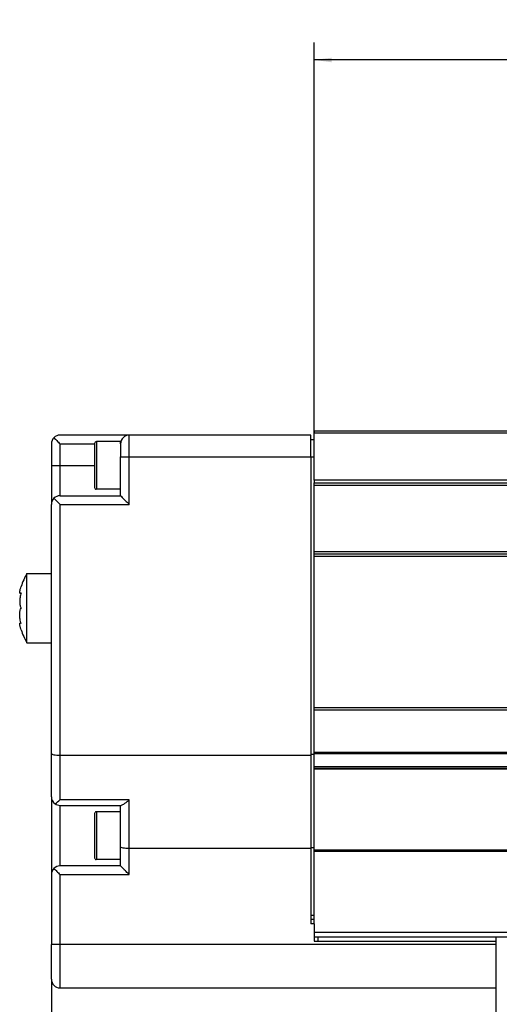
# Model space of a CAD drawing. Header units: inches. Extents: x -235 to 4216, y -109 to 485.
# Tile 5 of 31: x -104 to -49, y 191 to 305. Entities that reach past the tile are written whole.
import ezdxf

# ---------------------------------------------------------------- set-up
doc = ezdxf.new("R2010")
doc.units = ezdxf.units.IN
doc.layers.add('1', color=7, linetype='Continuous')
doc.styles.add('CONVERTER_11', font='txt.shx', dxfattribs={"width": 0.9})
doc.dimstyles.new('ME10_DIM_32', dxfattribs={"dimtxt": 2, "dimasz": 2, "dimexe": 2, "dimexo": 0, "dimgap": 2, "dimtad": 1, "dimdsep": 46, "dimtxsty": 'CONVERTER_11', "dimsah": 1, "dimcen": 0.09, "dimclrd": 2, "dimclre": 2, "dimclrt": 2, "dimadec": 0, "dimazin": 0, "dimtfac": 1, "dimtdec": 4, "dimtix": 1, "dimtmove": 0, "dimatfit": 3, "dimfxl": 1, "dimtolj": 1, "dimtzin": 0, "dimarcsym": 0})
doc.dimstyles.new('ME10_DIM_36', dxfattribs={"dimtxt": 2, "dimasz": 2, "dimexe": 2, "dimexo": 0, "dimgap": 2, "dimtad": 1, "dimdsep": 46, "dimtxsty": 'CONVERTER_11', "dimsah": 1, "dimcen": 0.09, "dimclrd": 2, "dimclre": 2, "dimclrt": 2, "dimadec": 0, "dimazin": 0, "dimtfac": 1, "dimtdec": 4, "dimtix": 1, "dimtmove": 0, "dimatfit": 3, "dimfxl": 1, "dimtolj": 1, "dimtzin": 0, "dimarcsym": 0})
doc.dimstyles.new('ME10_DIM_37', dxfattribs={"dimtxt": 2, "dimasz": 2, "dimexe": 2, "dimexo": 0, "dimgap": 2, "dimtad": 1, "dimdsep": 46, "dimtxsty": 'CONVERTER_11', "dimsah": 1, "dimcen": 0.09, "dimclrd": 2, "dimclre": 2, "dimclrt": 2, "dimadec": 0, "dimazin": 0, "dimtfac": 1, "dimtdec": 4, "dimtix": 1, "dimtmove": 0, "dimatfit": 3, "dimfxl": 1, "dimtolj": 1, "dimtzin": 0, "dimarcsym": 0})
doc.dimstyles.new('ME10_DIM_44', dxfattribs={"dimtxt": 2, "dimasz": 2, "dimexe": 2, "dimexo": 0, "dimgap": 2, "dimtad": 1, "dimdsep": 46, "dimtxsty": 'CONVERTER_11', "dimsah": 1, "dimcen": 0.09, "dimclrd": 2, "dimclre": 2, "dimclrt": 2, "dimadec": 0, "dimazin": 0, "dimtfac": 1, "dimtdec": 4, "dimtix": 1, "dimtmove": 0, "dimatfit": 3, "dimfxl": 1, "dimtolj": 1, "dimtzin": 0, "dimarcsym": 0})

# ---------------------------------------------------------------- blocks, each defined once
blk = doc.blocks.new('L-30_PERFIL__10', base_point=(-104.13, 192.82))
at = {"color": 7, "linetype": 'Continuous'}
for p, q in [((-91.47, 256.72), (-99.47, 256.72)), ((-91.47, 254.22), (-91.47, 256.72)), ((-70.47, 256.72), (-91.47, 256.72)), ((-70.47, 256.22), (-70.47, 256.72)), ((-70.47, 256.22), (-70.07, 256.22)), ((-70.47, 254.22), (-70.47, 256.22)), ((-70.07, 257.22), (-70.07, 256.97)), ((-70.07, 257.22), (260.69, 257.22)), ((-70.07, 256.22), (-70.07, 256.97)), ((-70.07, 256.97), (260.86, 256.97)), ((-70.07, 254.22), (-70.07, 256.22)), ((-100.47, 255.72), (-100.47, 253.22)), ((-99.47, 253.22), (-99.47, 255.72)), ((-99.47, 255.72), (-95.47, 255.72)), ((-95.47, 255.77), (-95.47, 253.22)), ((-95.27, 255.97), (-95.27, 253.22)), ((-92.47, 255.97), (-95.27, 255.97)), ((-92.47, 255.72), (-92.47, 255.97)), ((-92.47, 255.72), (-92.47, 254.22)), ((-92.47, 250.47), (-92.47, 254.22)), ((-91.47, 254.22), (-70.47, 254.22)), ((-91.47, 248.72), (-91.47, 254.22)), ((-70.47, 254.22), (-70.47, 219.81)), ((-70.47, 254.22), (-70.07, 254.22)), ((-70.07, 251.52), (-70.07, 254.22)), ((-100.47, 253.22), (-100.47, 248.72)), ((-99.47, 253.22), (-95.47, 253.22)), ((-99.47, 249.72), (-99.47, 253.22)), ((-95.47, 253.22), (-95.47, 250.67)), ((-92.47, 250.47), (-95.27, 250.47)), ((-92.47, 249.72), (-92.47, 250.47)), ((-70.07, 251.52), (-70.07, 251.22)), ((-55.58, 251.52), (-70.07, 251.52)), ((-70.07, 251.22), (4.43, 251.22)), ((-70.07, 250.92), (-70.07, 251.22)), ((-70.07, 243.22), (-70.07, 250.92)), ((-70.07, 250.92), (4.44, 250.92)), ((-52.87, 251.52), (-55.58, 251.52)), ((-7.87, 251.52), (-52.87, 251.52)), ((-99.47, 249.72), (-92.47, 249.72)), ((-100.47, 240.72), (-100.47, 248.72)), ((-99.47, 248.72), (-91.47, 248.72)), ((-99.47, 219.72), (-99.47, 248.72)), ((-70.07, 242.97), (-70.07, 243.22)), ((262.03, 243.22), (-70.07, 243.22)), ((-70.07, 242.72), (-70.07, 242.97)), ((262.19, 242.97), (-70.07, 242.97)), ((-70.07, 225.22), (-70.07, 242.72)), ((-70.07, 242.72), (262.36, 242.72)), ((-103.3, 240.72), (-100.47, 240.72)), ((-103.3, 236.72), (-103.3, 240.72)), ((-100.47, 232.72), (-100.47, 240.72)), ((-103.99, 238.42), (-104.08, 238.42)), ((-103.3, 232.72), (-103.3, 236.72)), ((-103.99, 235.02), (-104.08, 235.02)), ((-103.3, 232.72), (-100.47, 232.72)), ((-100.47, 219.91), (-100.47, 232.72)), ((-70.07, 225.22), (262.03, 225.22)), ((-70.07, 224.97), (-70.07, 225.22)), ((-70.07, 220.02), (-70.07, 224.97)), ((-70.07, 224.97), (262.19, 224.97)), ((-100.47, 214.92), (-100.47, 219.91)), ((-99.47, 214.56), (-99.47, 219.72)), ((-99.47, 219.72), (-70.47, 219.72)), ((-70.07, 219.81), (-70.47, 219.81)), ((-70.47, 219.81), (-70.47, 219.72)), ((-70.47, 219.72), (-70.47, 209.01)), ((261.5, 220.02), (-70.07, 220.02)), ((-70.07, 219.93), (-70.07, 220.02)), ((-70.07, 219.93), (261.56, 219.93)), ((-70.07, 219.81), (-70.07, 219.93)), ((-70.07, 218.38), (-70.07, 219.81)), ((-70.07, 218.22), (-70.07, 218.38)), ((262.27, 218.38), (-70.07, 218.38)), ((-70.07, 218.1), (-70.07, 218.22)), ((-70.07, 218.22), (262.16, 218.22)), ((-70.07, 209.01), (-70.07, 218.1)), ((262.08, 218.1), (-70.07, 218.1)), ((-100.47, 214.92), (-100.47, 205.92)), ((-91.47, 214.56), (-99.47, 214.56)), ((-91.47, 208.92), (-91.47, 214.56)), ((-99.47, 213.92), (-92.47, 213.92)), ((-99.47, 206.92), (-99.47, 213.92)), ((-95.47, 212.97), (-95.47, 210.42)), ((-92.47, 213.17), (-95.27, 213.17)), ((-92.47, 213.92), (-92.4, 213.92)), ((-92.47, 213.17), (-92.47, 213.92)), ((-92.47, 209.11), (-92.47, 213.17)), ((-95.47, 210.42), (-95.47, 207.87)), ((-92.47, 207.67), (-92.47, 209.11)), ((-70.47, 208.92), (-91.47, 208.92)), ((-91.47, 205.92), (-91.47, 208.92)), ((-70.47, 209.01), (-70.47, 208.92)), ((-70.07, 209.01), (-70.47, 209.01)), ((-70.47, 208.92), (-70.47, 201.22)), ((-70.07, 208.72), (-70.07, 209.01)), ((261.02, 208.72), (-70.07, 208.72)), ((-70.07, 208.63), (-70.07, 208.72)), ((-70.07, 201.22), (-70.07, 208.63)), ((-70.07, 208.63), (261.09, 208.63)), ((-92.47, 207.67), (-95.27, 207.67)), ((-92.47, 206.92), (-92.47, 207.67)), ((-92.47, 206.92), (-99.47, 206.92)), ((-100.47, 205.92), (-100.47, 197.82)), ((-99.47, 205.92), (-91.47, 205.92)), ((-99.47, 197.82), (-99.47, 205.92)), ((-70.47, 201.22), (-70.07, 201.22)), ((-70.47, 201.22), (-70.47, 200.72)), ((-70.07, 200.72), (-70.47, 200.72)), ((-70.47, 200.72), (-70.47, 200.22)), ((-70.07, 200.72), (-70.07, 201.22)), ((-70.07, 200.22), (-70.07, 200.72)), ((-70.07, 200.22), (-70.47, 200.22)), ((-70.07, 200.22), (-70.07, 199.22)), ((-70.07, 199.22), (-70.07, 198.72)), ((261.49, 199.22), (-70.07, 199.22)), ((-70.07, 198.72), (-69.67, 198.72)), ((-70.07, 198.72), (-70.07, 198.22)), ((-70.07, 198.22), (-49.07, 198.22)), ((-69.67, 198.72), (-4.07, 198.73)), ((-69.67, 198.72), (-69.67, 198.22)), ((-49.07, 198.72), (-49.07, 198.22)), ((-49.07, 198.22), (-49.07, 197.82)), ((-100.47, 193.82), (-100.47, 197.82)), ((-49.07, 197.82), (-99.47, 197.82)), ((-49.07, 197.82), (-49.07, 192.82)), ((-99.47, 192.82), (-49.07, 192.82))]:
    blk.add_line(p, q, dxfattribs=at)
for centre, radius, start, end in [((-99.47, 255.72), 1, 135, 180), ((-99.47, 255.72), 1, 90, 135), ((-91.47, 255.72), 1, 90, 180), ((-95.27, 255.77), 0.2, 90, 180), ((-95.28, 250.66), 0.197, 179.0006, 270.9994), ((-99.47, 248.72), 1, 135, 180), ((-99.47, 248.72), 1, 90, 135), ((-96.37, 236.72), 8, 150, 161.79), ((-96.37, 236.72), 8, 198.21, 210), ((-99.47, 214.92), 1, 180, 235.6253), ((-102.83, 218.07), 4.86, 305.0428, 313.6536), ((-99.47, 214.92), 1, 235.6253, 270), ((-95.28, 212.97), 0.197, 89.0006, 180.9994), ((-95.28, 207.86), 0.197, 179.0006, 270.9994), ((-99.47, 205.92), 1, 135, 180), ((-99.47, 205.92), 1, 90, 135), ((-99.47, 193.82), 1, 180, 270)]:
    blk.add_arc(centre, radius, start, end, dxfattribs=at)
for points, knots in [([(-100.18, 256.43), (-100.07, 256.31), (-99.83, 256.08), (-99.6, 255.84), (-99.47, 255.72)], [0, 0, 0, 0, 0.476879, 1, 1, 1, 1]), ([(-92.47, 254.22), (-92.46, 254.22), (-92.44, 254.22), (-92.38, 254.22), (-92.3, 254.22), (-92.17, 254.22), (-92.01, 254.22), (-91.84, 254.22), (-91.66, 254.22), (-91.53, 254.22), (-91.47, 254.22)], [0, 0, 0, 0, 0.035106, 0.070212, 0.164184, 0.292893, 0.450991, 0.631905, 0.812634, 1, 1, 1, 1]), ([(-100.47, 253.22), (-100.46, 253.22), (-100.44, 253.22), (-100.38, 253.22), (-100.3, 253.22), (-100.17, 253.22), (-100.01, 253.22), (-99.84, 253.22), (-99.66, 253.22), (-99.53, 253.22), (-99.47, 253.22)], [0, 0, 0, 0, 0.035106, 0.070212, 0.164184, 0.292893, 0.450991, 0.631905, 0.812634, 1, 1, 1, 1]), ([(-95.27, 253.22), (-95.27, 253.05), (-95.27, 252.71), (-95.27, 252.21), (-95.27, 251.73), (-95.27, 251.3), (-95.27, 250.95), (-95.27, 250.72), (-95.27, 250.56), (-95.27, 250.5), (-95.27, 250.47)], [0, 0, 0, 0, 0.515255, 1.01226, 1.509776, 1.944544, 2.298494, 2.556918, 2.653459, 2.75, 2.75, 2.75, 2.75]), ([(-99.47, 248.72), (-99.6, 248.84), (-99.83, 249.08), (-100.07, 249.31), (-100.18, 249.43)], [0, 0, 0, 0, 0.523121, 1, 1, 1, 1]), ([(-92.47, 249.72), (-92.45, 249.7), (-92.42, 249.66), (-92.33, 249.57), (-92.23, 249.47), (-92.09, 249.34), (-91.96, 249.21), (-91.8, 249.05), (-91.64, 248.88), (-91.53, 248.77), (-91.47, 248.72)], [0, 0, 0, 0, 0.075976, 0.151952, 0.390269, 0.508666, 0.720942, 0.945358, 1.177816, 1.414215, 1.414215, 1.414215, 1.414215]), ([(-104.08, 238.42), (-104.09, 238.43), (-104.13, 238.45), (-104.13, 238.57), (-104.11, 238.72), (-104.06, 238.95), (-104, 239.12), (-103.97, 239.22)], [0, 0, 0, 0, 0.0481247, 0.1341173, 0.3003401, 0.5366818, 0.8379627, 0.8379627, 0.8379627, 0.8379627]), ([(-103.97, 238.49), (-104.02, 238.31), (-104.1, 237.98), (-104.14, 237.49), (-104.12, 237.06), (-104.02, 236.82), (-103.97, 236.72)], [0, 0, 0, 0, 0.530838, 1.030441, 1.463504, 1.804594, 1.804594, 1.804594, 1.804594]), ([(-103.97, 238.49), (-103.99, 238.47), (-104.02, 238.44), (-104.06, 238.42), (-104.08, 238.42)], [0, 0, 0, 0, 0.0775571, 0.1255624, 0.1255624, 0.1255624, 0.1255624]), ([(-103.99, 235.02), (-104.02, 235.12), (-104.07, 235.3), (-104.1, 235.56), (-104.12, 235.77), (-104.13, 235.96), (-104.13, 236.15), (-104.1, 236.33), (-104.07, 236.53), (-104.01, 236.65), (-103.97, 236.72)], [0, 0, 0, 0, 0.324537, 0.558579, 0.772768, 0.961828, 1.141773, 1.321537, 1.513158, 1.738328, 1.738328, 1.738328, 1.738328]), ([(-103.97, 234.22), (-103.99, 234.28), (-104.03, 234.39), (-104.07, 234.53), (-104.09, 234.65), (-104.11, 234.75), (-104.12, 234.85), (-104.14, 234.96), (-104.09, 235.01), (-104.08, 235.02)], [0, 0, 0, 0, 0.2026884, 0.3428272, 0.4437705, 0.5487357, 0.6510544, 0.7756903, 0.8379109, 0.8379109, 0.8379109, 0.8379109]), ([(-103.97, 234.95), (-103.99, 234.97), (-104.02, 235.01), (-104.06, 235.02), (-104.08, 235.02)], [0, 0, 0, 0, 0.0892359, 0.1292916, 0.1292916, 0.1292916, 0.1292916]), ([(-103.97, 234.95), (-103.98, 234.96), (-103.98, 234.98), (-103.99, 235.01), (-103.99, 235.02)], [0, 0, 0, 0, 0.03532971, 0.06939315, 0.06939315, 0.06939315, 0.06939315]), ([(-100.47, 219.91), (-100.45, 219.88), (-100.37, 219.8), (-100.14, 219.77), (-99.84, 219.72), (-99.6, 219.72), (-99.47, 219.72)], [0, 0, 0, 0, 0.103743, 0.325918, 0.652242, 1.038942, 1.038942, 1.038942, 1.038942]), ([(-91.47, 214.56), (-91.56, 214.48), (-91.73, 214.32), (-91.98, 214.13), (-92.2, 213.97), (-92.35, 213.93), (-92.4, 213.92)], [0, 0, 0, 0, 0.343916, 0.684762, 0.962689, 1.140148, 1.140148, 1.140148, 1.140148]), ([(-95.27, 213.17), (-95.27, 213.14), (-95.27, 213.07), (-95.27, 212.92), (-95.27, 212.69), (-95.27, 212.34), (-95.27, 211.91), (-95.27, 211.43), (-95.27, 210.93), (-95.27, 210.59), (-95.27, 210.42)], [0, 0, 0, 0, 0.096541, 0.193082, 0.451506, 0.805456, 1.240224, 1.73774, 2.234745, 2.75, 2.75, 2.75, 2.75]), ([(-95.27, 210.42), (-95.27, 210.25), (-95.27, 209.91), (-95.27, 209.41), (-95.27, 208.93), (-95.27, 208.5), (-95.27, 208.15), (-95.27, 207.92), (-95.27, 207.76), (-95.27, 207.7), (-95.27, 207.67)], [0, 0, 0, 0, 0.515255, 1.01226, 1.509776, 1.944544, 2.298494, 2.556918, 2.653459, 2.75, 2.75, 2.75, 2.75]), ([(-91.47, 208.92), (-91.6, 208.92), (-91.84, 208.92), (-92.14, 208.97), (-92.37, 209), (-92.45, 209.08), (-92.47, 209.11)], [0, 0, 0, 0, 0.386621, 0.712904, 0.935163, 1.03894, 1.03894, 1.03894, 1.03894]), ([(-100.18, 206.63), (-100.07, 206.51), (-99.83, 206.28), (-99.6, 206.04), (-99.47, 205.92)], [0, 0, 0, 0, 0.476879, 1, 1, 1, 1]), ([(-91.47, 205.92), (-91.53, 205.98), (-91.64, 206.09), (-91.82, 206.26), (-91.98, 206.42), (-92.13, 206.58), (-92.25, 206.7), (-92.35, 206.8), (-92.42, 206.87), (-92.46, 206.9), (-92.47, 206.92)], [0, 0, 0, 0, 0.242229, 0.480212, 0.742864, 0.925775, 1.119015, 1.273924, 1.34407, 1.414215, 1.414215, 1.414215, 1.414215]), ([(-99.47, 197.82), (-99.53, 197.82), (-99.66, 197.82), (-99.84, 197.82), (-100.01, 197.82), (-100.17, 197.82), (-100.3, 197.82), (-100.38, 197.82), (-100.44, 197.82), (-100.46, 197.82), (-100.47, 197.82)], [0, 0, 0, 0, 0.187366, 0.368095, 0.549009, 0.707107, 0.835816, 0.929788, 0.964894, 1, 1, 1, 1]), ([(-99.47, 192.82), (-99.47, 192.88), (-99.47, 192.99), (-99.47, 193.27), (-99.47, 193.7), (-99.47, 194.33), (-99.47, 195.11), (-99.47, 195.98), (-99.47, 196.89), (-99.47, 197.51), (-99.47, 197.82)], [0, 0, 0, 0, 0.175529, 0.351058, 0.820919, 1.464466, 2.254953, 3.159526, 4.063172, 5, 5, 5, 5])]:
    blk.add_open_spline(points, degree=3, knots=knots, dxfattribs=at)
blk = doc.blocks.new('L-30__11', base_point=(-104.13, 170.77))
blk.add_blockref('L-30_PERFIL__10', (-104.13, 192.82))
blk = doc.blocks.new('*D78')
at = {"layer": '1', "color": 2, "linetype": 'Continuous'}
for p, q in [((-69.67, 198.72), (120.63, 198.72)), ((118.63, 189.22), (118.63, 198.72)), ((40.93, 189.22), (120.63, 189.22)), ((118.63, 180.9), (118.63, 189.22))]:
    blk.add_line(p, q, dxfattribs=at)
at = {"layer": '1', "color": 2}
for points in [[(118.9, 196.72), (118.37, 196.72), (118.63, 198.72)], [(118.37, 191.22), (118.9, 191.22), (118.63, 189.22)]]:
    blk.add_solid(points, dxfattribs=at)
at = {"layer": '1', "color": 2, "insert": (116.63, 180.9), "char_height": 2, "attachment_point": 7, "rotation": 90, "line_spacing_factor": 0.60024, "style": 'CONVERTER_11'}
blk.add_mtext('9.5', dxfattribs=at)
blk = doc.blocks.new('*D82')
at = {"layer": '1', "color": 2, "linetype": 'Continuous'}
for p, q in [((-49.07, 192.82), (-49.07, 134.71)), ((-24.07, 171.27), (-24.07, 134.71)), ((-49.07, 136.71), (-24.07, 136.71))]:
    blk.add_line(p, q, dxfattribs=at)
at = {"layer": '1', "color": 2}
for points in [[(-47.07, 136.97), (-47.07, 136.44), (-49.07, 136.71)], [(-26.07, 136.44), (-26.07, 136.97), (-24.07, 136.71)]]:
    blk.add_solid(points, dxfattribs=at)
at = {"layer": '1', "color": 2, "insert": (-38.07, 138.71), "char_height": 2, "attachment_point": 7, "rotation": 0.0001, "line_spacing_factor": 0.60024, "style": 'CONVERTER_11'}
blk.add_mtext('25', dxfattribs=at)
blk = doc.blocks.new('*D83')
at = {"layer": '1', "color": 2, "linetype": 'Continuous'}
for p, q in [((-100.47, 193.82), (-100.47, 134.71)), ((-49.07, 192.82), (-49.07, 134.71)), ((-49.07, 136.71), (-100.47, 136.71))]:
    blk.add_line(p, q, dxfattribs=at)
at = {"layer": '1', "color": 2}
for points in [[(-98.47, 136.97), (-98.47, 136.44), (-100.47, 136.71)], [(-51.07, 136.44), (-51.07, 136.97), (-49.07, 136.71)]]:
    blk.add_solid(points, dxfattribs=at)
at = {"layer": '1', "color": 2, "insert": (-77.2, 138.71), "char_height": 2, "attachment_point": 7, "rotation": 0.0001, "line_spacing_factor": 0.60024, "style": 'CONVERTER_11'}
blk.add_mtext('51.5', dxfattribs=at)
blk = doc.blocks.new('*D90')
at = {"layer": '1', "color": 2, "linetype": 'Continuous'}
for p, q in [((-70.07, 256.22), (-70.07, 302.1)), ((8.43, 251.22), (8.43, 302.1)), ((8.43, 300.1), (-70.07, 300.1))]:
    blk.add_line(p, q, dxfattribs=at)
at = {"layer": '1', "color": 2}
for points in [[(-68.07, 300.36), (-68.07, 299.83), (-70.07, 300.1)], [(6.43, 299.83), (6.43, 300.36), (8.43, 300.1)]]:
    blk.add_solid(points, dxfattribs=at)
at = {"layer": '1', "color": 2, "insert": (-33.55, 302.1), "char_height": 2, "attachment_point": 7, "rotation": 0.0001, "line_spacing_factor": 0.60024, "style": 'CONVERTER_11'}
blk.add_mtext('78.5', dxfattribs=at)
blk = doc.blocks.new('A', base_point=(270.5, 214.12))
blk.add_blockref('L-30__11', (-104.134, 170.772))
at = {"layer": '1'}
for base, p1, p2, dimstyle, picture, middle in [((8.427, 300.098), (-70.073, 256.218), (8.427, 251.22), 'ME10_DIM_44', '*D90', (-30.823, 303.098)), ((-49.073, 136.707), (-24.075, 171.272), (-49.073, 192.818), 'ME10_DIM_36', '*D82', (-36.574, 139.707))]:
    dim = blk.add_linear_dim(base=base, p1=p1, p2=p2, dimstyle=dimstyle, dxfattribs=at)
    dim.commit()
    dim.dimension.update_dxf_attribs({"geometry": picture, "text_midpoint": middle, "text_rotation": 0.00014})
dim = blk.add_linear_dim(base=(118.632, 189.222), p1=(-69.673, 198.72), p2=(40.927, 189.222), angle=90, dimstyle='ME10_DIM_32', dxfattribs=at)
dim.commit()
dim.dimension.update_dxf_attribs({"geometry": '*D78', "text_midpoint": (115.632, 182.729), "text_rotation": 90})
dim = blk.add_linear_dim(base=(-49.073, 136.707), p1=(-100.473, 193.818), p2=(-49.073, 192.818), text='51.5', dimstyle='ME10_DIM_37', dxfattribs=at)
dim.commit()
dim.dimension.update_dxf_attribs({"geometry": '*D83', "text_midpoint": (-74.773, 139.707), "text_rotation": 0.00014})

msp = doc.modelspace()

# ---------------------------------------------------------------- block references
msp.add_blockref('A', (270.5, 214.12))

doc.saveas('drawing.dxf')
